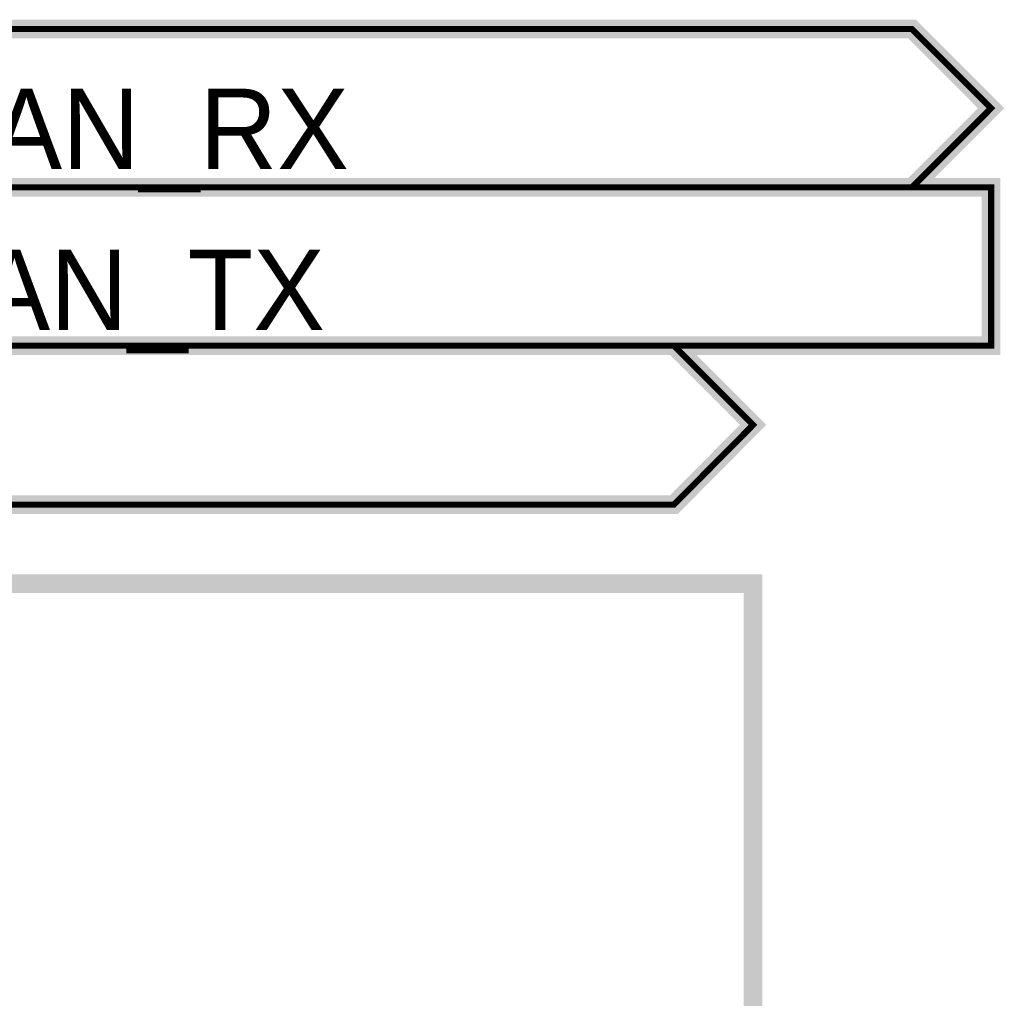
# Model space of a CAD drawing. Header units: inches. Extents: x 0 to 17, y 0 to 11.
# Tile 35 of 37: x 7.987 to 8.609, y 7.438 to 8.056. Entities that reach past the tile are written whole.
import ezdxf

# ---------------------------------------------------------------- set-up
doc = ezdxf.new("R2010")
doc.units = ezdxf.units.IN
doc.header["$MEASUREMENT"] = 0
doc.layers.add('Sheet', color=255, linetype='Continuous')

msp = doc.modelspace()

# ---------------------------------------------------------------- linework, layer by layer
at = {"layer": 'Sheet'}
for points in [[(6.95026, 7.94986, 0.0118, 0.0118, 0), (6.95026, 8.04978, 0.0118, 0.0118, 0), (8.55035, 8.04978, 0.0118, 0.0118, 0), (8.6003, 7.99982, 0.0118, 0.0118, 0), (8.55035, 7.94986, 0.0118, 0.0118, 0), (6.95026, 7.94986, 0.0118, 0.0118, 0)], [(6.95026, 7.94986, 0.0039, 0.0039, 0), (6.95026, 8.04978, 0.0039, 0.0039, 0), (8.55035, 8.04978, 0.0039, 0.0039, 0), (8.6003, 7.99982, 0.0039, 0.0039, 0), (8.55035, 7.94986, 0.0039, 0.0039, 0), (6.95026, 7.94986, 0.0039, 0.0039, 0)], [(7.00021, 7.84995, 0.0118, 0.0118, 0), (6.95026, 7.89991, 0.0118, 0.0118, 0), (7.00021, 7.94986, 0.0118, 0.0118, 0), (8.6003, 7.94986, 0.0118, 0.0118, 0), (8.6003, 7.84995, 0.0118, 0.0118, 0), (7.00021, 7.84995, 0.0118, 0.0118, 0)], [(7.00021, 7.84995, 0.0039, 0.0039, 0), (6.95026, 7.89991, 0.0039, 0.0039, 0), (7.00021, 7.94986, 0.0039, 0.0039, 0), (8.6003, 7.94986, 0.0039, 0.0039, 0), (8.6003, 7.84995, 0.0039, 0.0039, 0), (7.00021, 7.84995, 0.0039, 0.0039, 0)], [(6.95026, 7.74964, 0.0118, 0.0118, 0), (6.95026, 7.84995, 0.0118, 0.0118, 0), (8.40009, 7.84995, 0.0118, 0.0118, 0), (8.45005, 7.79999, 0.0118, 0.0118, 0), (8.40009, 7.74964, 0.0118, 0.0118, 0), (6.95026, 7.74964, 0.0118, 0.0118, 0)], [(6.95026, 7.74964, 0.0039, 0.0039, 0), (6.95026, 7.84995, 0.0039, 0.0039, 0), (8.40009, 7.84995, 0.0039, 0.0039, 0), (8.45005, 7.79999, 0.0039, 0.0039, 0), (8.40009, 7.74964, 0.0039, 0.0039, 0), (6.95026, 7.74964, 0.0039, 0.0039, 0)]]:
    msp.add_lwpolyline(points, format="xyseb", close=True, dxfattribs=at)
msp.add_lwpolyline([(6.25051, 7.69968, 0.0118, 0.0118, 0), (8.45005, 7.69968, 0.0118, 0.0118, 0), (8.45005, 7.39994, 0.0118, 0.0118, 0), (8.45005, 7.09981, 0.0118, 0.0118, 0)], format="xyseb", dxfattribs=at)

# ---------------------------------------------------------------- texts
for s, p in [('LVDS_D1_XDS_UARTA_RX_CAN_RX', (7.00299, 7.96136)), ('LVDS_D2_XDS_UARTA_TX_CAN_TX', (7.00299, 7.85986))]:
    msp.add_text(s, height=0.0507497, dxfattribs=at).set_placement(p)

doc.saveas('drawing.dxf')
